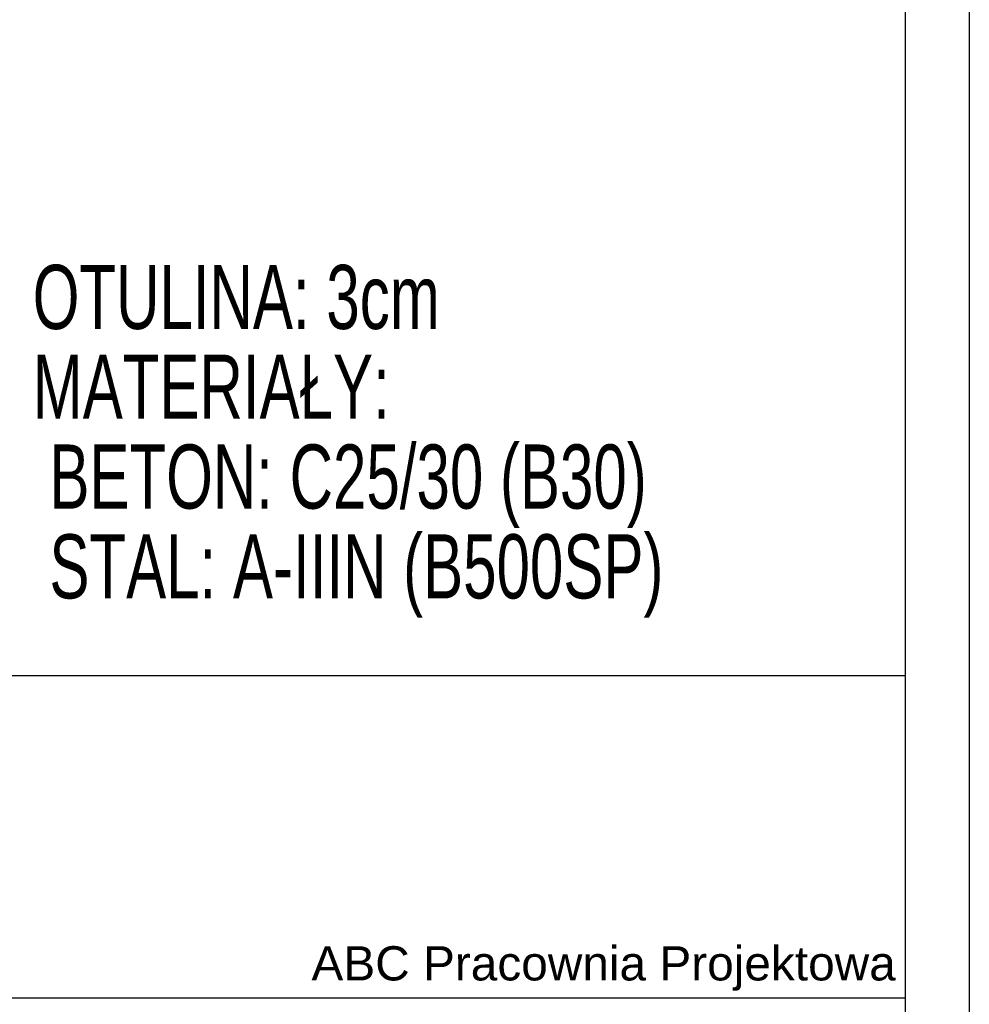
# Model space of a CAD drawing. Header units: millimetres. Extents: x -5773 to -2898, y -9833 to -1081.
# Tile 23 of 53: x -3083 to -2898, y -6673 to -6481. Entities that reach past the tile are written whole.
import ezdxf

# ---------------------------------------------------------------- set-up
doc = ezdxf.new("R2010")
doc.units = ezdxf.units.MM
doc.header["$LTSCALE"] = 25
for name, color, linetype in [('BA_ram', 2, 'Continuous'), ('BZ_txg', 3, 'Continuous'), ('Warstwa 1', 7, 'Continuous')]:
    doc.layers.add(name, color=color, linetype=linetype)
doc.styles.add('BIKTG', font='bikromsw.shx', dxfattribs={"width": 0.85})
doc.styles.add('SN1', font='arial.ttf', dxfattribs={"height": 1})

msp = doc.modelspace()

# ---------------------------------------------------------------- linework, layer by layer
at = {"layer": 'BA_ram', "color": 1}
msp.add_lwpolyline([(-3948.26, -6855.3), (-3948.26, -6112.8), (-2898.26, -6112.8), (-2898.26, -6855.3)], close=True, dxfattribs=at)
at = {"layer": 'BA_ram'}
msp.add_lwpolyline([(-3898.26, -6842.8), (-3898.26, -6125.3), (-2910.76, -6125.3), (-2910.76, -6842.8)], close=True, dxfattribs=at)
at = {"layer": 'Warstwa 1'}
msp.add_lwpolyline([(-3210.75, -6608.67), (-2910.76, -6608.67), (-2910.76, -6671.56), (-3210.75, -6671.56)], close=True, dxfattribs=at)

# ---------------------------------------------------------------- texts
at = {"layer": 'BZ_txg', "insert": (-3080.76, -6528.67), "char_height": 12.5, "width": 219.1519, "attachment_point": 1, "line_spacing_factor": 0.84, "style": 'BIKTG'}
msp.add_mtext('{\\W0.7;OTULINA: 3cm\\PMATERIAŁY:\\P BETON: C25/30 (B30)\\P STAL: A-IIIN (B500SP)}', dxfattribs=at)
at = {"layer": 'Warstwa 1', "color": 160, "insert": (-3026.45, -6661.47), "char_height": 4.5086, "width": 370.2376, "attachment_point": 1, "line_spacing_factor": 1.490392, "style": 'SN1'}
msp.add_mtext('{\\H1.4786x;ABC Pracownia Projektowa\\P}', dxfattribs=at)

doc.saveas('drawing.dxf')
